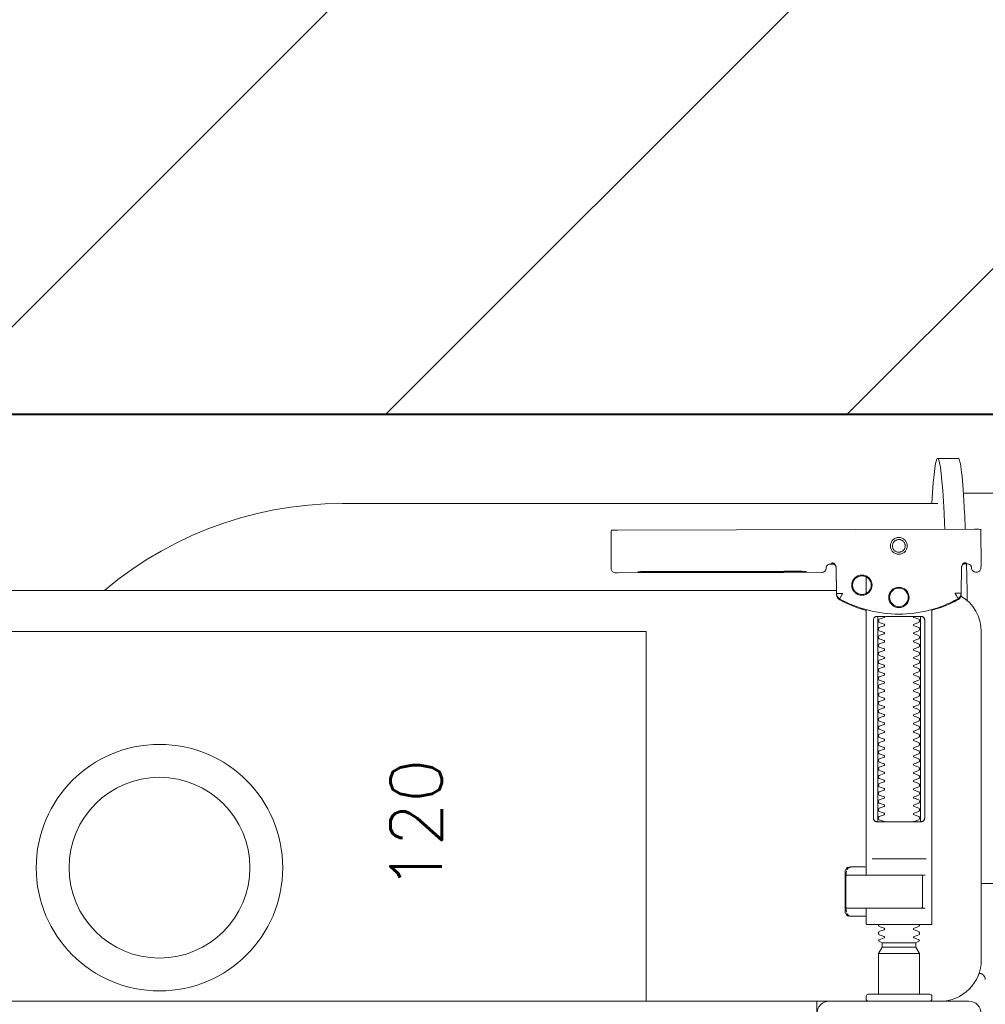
# Model space of a CAD drawing. Header units: millimetres. Extents: x -1893473 to 1546619, y -568027 to 942944.
# Tile 179 of 256: x 168472 to 168707, y -495823 to -495583. Entities that reach past the tile are written whole.
import ezdxf
from ezdxf.enums import TextEntityAlignment as Align

# ---------------------------------------------------------------- set-up
doc = ezdxf.new("R2010")
doc.units = ezdxf.units.MM
doc.header["$LTSCALE"] = 0.2
doc.layers.get('0').update_dxf_attribs({"lineweight": 0})
for name, color, linetype, lineweight in [('!! 0_Opis_pom', 9, 'Continuous', 13), ('!! 1_hatch projektowane ściany', 4, 'Continuous', 5), ('!! 1_OPIS POM NOWE', 140, 'Continuous', 5), ('!! 1_PROJ Sciany', 2, 'Continuous', 40), ('!! wymiary osi', 250, 'Continuous', 9), ('P-Opis nadproża', 150, 'Continuous', 9)]:
    doc.layers.add(name, color=color, linetype=linetype, lineweight=lineweight)
doc.layers.add('!!_@ wypos sanit nd', color=7, linetype='Continuous', lineweight=0, plot=False)
doc.layers.add('Powierzchnia', color=140, linetype='Continuous', lineweight=5, plot=False)
doc.styles.add('ARIAL', font='tahoma.ttf')
doc.styles.add('TXT', font='simplex.shx')
doc.dimstyles.new('DIM50', dxfattribs={"dimscale": 5, "dimtxt": 2.5, "dimasz": 1.5, "dimexe": 0, "dimexo": 0, "dimgap": 0.5, "dimtad": 1, "dimdec": 4, "dimrnd": 0.5, "dimdsep": 46, "dimtxsty": 'TXT', "dimblk1": 'TICK1', "dimblk2": 'TICK1', "dimsah": 1, "dimcen": 0, "dimse1": 1, "dimse2": 1, "dimclrd": 1, "dimclre": 7, "dimclrt": 9, "dimadec": 0, "dimazin": 0, "dimtfac": 1, "dimtdec": 4, "dimtmove": 2, "dimatfit": 3, "dimldrblk": 'TICK1', "dimfxl": 1, "dimtolj": 1, "dimarcsym": 0})

# ---------------------------------------------------------------- blocks, each defined once
blk = doc.blocks.new('A$C4ebe9e89')
for points in [[(-0.18941, 0.18181), (-0.19441, 0.18181)], [(-0.19567, 0.17331), (-0.20939, 0.17331)], [(-0.18941, 0.17081), (-0.04454, 0.17081), (-0.04035, 0.17071), (-0.03616, 0.17042), (-0.032, 0.16993), (-0.02786, 0.16925), (-0.02376, 0.16837), (-0.0197, 0.16731), (-0.0157, 0.16606), (-0.01176, 0.16462), (-0.00789, 0.163), (-0.0041, 0.1612), (-0.0004, 0.15923), (0.0032, 0.15708), (0.00671, 0.15478), (0.0101, 0.1523), (0.01337, 0.14968)], [(-0.19839, 0.16455), (-0.11148, 0.16437)], [(-0.19593, 0.15629), (-0.19608, 0.15629), (-0.19638, 0.15629), (-0.19593, 0.1562), (-0.19577, 0.15614), (-0.19563, 0.15605), (-0.19551, 0.15594), (-0.1954, 0.15581), (-0.19532, 0.15567), (-0.19526, 0.15551), (-0.19523, 0.15535)], [(-0.16479, 0.14865), (-0.16466, 0.1552), (-0.16464, 0.15536), (-0.1646, 0.15551), (-0.16454, 0.15566), (-0.16445, 0.15579), (-0.16435, 0.15591), (-0.16422, 0.15601), (-0.16408, 0.15609), (-0.16394, 0.15614), (-0.16348, 0.15622), (-0.1638, 0.15623), (-0.16395, 0.15623)], [(-0.12195, 0.15427), (-0.15195, 0.15433)], [(-0.15195, 0.15423), (-0.12195, 0.15417)], [(-0.172, 0.15297), (-0.172, 0.14892)], [(0.16493, 0.14968), (-0.16477, 0.14968)], [(-0.172, 0.14497), (-0.172, 0.08036)], [(-0.1852, 0.14236), (-0.1852, 0.09436)], [(-0.1748, 0.09436), (-0.1748, 0.14236)], [(-0.11847, 0.04968), (-0.11847, 0.13968), (0.11153, 0.13968), (0.11153, 0.04968)], [(-0.17342, 0.08436), (-0.18658, 0.08436)], [(-0.172, 0.0823), (-0.17167, 0.08236), (-0.1682, 0.08236), (-0.16809, 0.08236), (-0.16798, 0.08234), (-0.16789, 0.08225), (-0.16779, 0.08224), (-0.16762, 0.08223), (-0.16752, 0.08223), (-0.16741, 0.08221), (-0.1673, 0.08214), (-0.16725, 0.082), (-0.16725, 0.08174), (-0.16711, 0.08172), (-0.16701, 0.08168), (-0.16693, 0.08162), (-0.16687, 0.08148), (-0.16687, 0.07124), (-0.16691, 0.07111), (-0.16701, 0.07103), (-0.16725, 0.07098), (-0.16725, 0.07071), (-0.16728, 0.07061), (-0.16735, 0.07054), (-0.16746, 0.0705), (-0.16762, 0.07049), (-0.16775, 0.07048), (-0.16789, 0.07046), (-0.16797, 0.07039), (-0.16807, 0.07036), (-0.1682, 0.07036), (-0.17167, 0.07036), (-0.172, 0.07041)], [(-0.16829, 0.08235), (-0.16772, 0.08221), (-0.16738, 0.08176)], [(-0.18633, 0.08036), (-0.17526, 0.08036), (-0.17367, 0.08036)], [(-0.16723, 0.08135), (-0.16714, 0.08082), (-0.16713, 0.08055)], [(-0.2, 0.07831), (-0.20939, 0.07831)], [(-0.18633, 0.07236), (-0.1855, 0.07236), (-0.18567, 0.07246), (-0.1857, 0.07256)], [(-0.16713, 0.07216), (-0.16714, 0.0719), (-0.16723, 0.07137)], [(-0.16738, 0.07096), (-0.16772, 0.07051), (-0.16829, 0.07036)], [(-0.1841, 0.06388), (-0.1759, 0.06388)], [(-0.1759, 0.06282), (-0.1841, 0.06282)], [(-0.175, 0.06126), (-0.185, 0.06126)], [(-0.20001, 0.05638), (-0.19987, 0.05642), (-0.19976, 0.05645), (-0.19962, 0.05647), (-0.19948, 0.05647)], [(-0.16, 0.04668), (-0.16, 0.04968), (0.16, 0.04968), (0.16, 0.04668)]]:
    blk.add_lwpolyline(points)
for points in [[(-0.19989, 0.16454), (-0.19995, 0.15554, 0.009369), (-0.19993, 0.15511), (-0.19991, 0.15494), (-0.19986, 0.15477), (-0.19978, 0.15461), (-0.19968, 0.15447), (-0.19955, 0.15435), (-0.1994, 0.15426), (-0.19924, 0.15419), (-0.19907, 0.15415), (-0.19895, 0.15414), (-0.1988, 0.15414)], [(-0.16412, 0.15607), (-0.16324, 0.15607), (-0.16303, 0.15604), (-0.16282, 0.15598), (-0.16264, 0.15587), (-0.16249, 0.15572), (-0.16236, 0.15555), (-0.16228, 0.15535), (-0.16224, 0.15515, 0.002299), (-0.16224, 0.15503, 0.40455), (-0.16124, 0.15406), (-0.11145, 0.15396), (-0.11127, 0.15396), (-0.11111, 0.15396), (-0.11099, 0.15396), (-0.11083, 0.15397), (-0.11065, 0.15401), (-0.11048, 0.15408), (-0.11033, 0.15418), (-0.1102, 0.1543), (-0.11009, 0.15445), (-0.11001, 0.15461), (-0.10996, 0.15479), (-0.10995, 0.15497), (-0.10997, 0.16396), (-0.10998, 0.16435)], [(-0.19576, 0.15613), (-0.19665, 0.15613, 0.282591), (-0.19753, 0.15558), (-0.19757, 0.15549), (-0.19761, 0.15538), (-0.19763, 0.15529), (-0.19764, 0.15514, -0.415352), (-0.19864, 0.15414)], [(-0.19623, 0.15644), (-0.19587, 0.15638), (-0.19555, 0.15617), (-0.19533, 0.15585), (-0.19523, 0.1555), (-0.19513, 0.14894), (-0.19513, 0.14888, 0.265347), (-0.19435, 0.14762, 0.125711), (-0.17997, 0.14391, 0.125711), (-0.16558, 0.14756, 0.26954), (-0.16479, 0.14885), (-0.16467, 0.1554), (-0.16464, 0.15562), (-0.16456, 0.15583), (-0.16444, 0.15601), (-0.16428, 0.15617), (-0.16409, 0.15628), (-0.16388, 0.15635), (-0.16368, 0.15638)], [(-0.19512, 0.14869), (-0.19511, 0.1485), (-0.19509, 0.1484), (-0.19506, 0.1483), (-0.19503, 0.1482), (-0.19498, 0.1481), (-0.19493, 0.148), (-0.19488, 0.14791), (-0.19482, 0.14782), (-0.19475, 0.14774), (-0.19467, 0.14766), (-0.1946, 0.14759), (-0.19451, 0.14753), (-0.19443, 0.14747), (-0.19434, 0.14742), (-0.19358, 0.14701), (-0.19281, 0.14663), (-0.19203, 0.14628), (-0.19124, 0.14594), (-0.19044, 0.14563), (-0.18964, 0.14534), (-0.18882, 0.14507), (-0.188, 0.14483), (-0.188, 0.06856, 0.414214), (-0.1878, 0.06836), (-0.17545, 0.06836), (-0.1722, 0.06836, 0.414214), (-0.172, 0.06856), (-0.172, 0.07236)], [(-0.172, 0.14478), (-0.17117, 0.14502), (-0.17034, 0.14528), (-0.16952, 0.14557), (-0.16871, 0.14588), (-0.16791, 0.14622), (-0.16712, 0.14657), (-0.16635, 0.14695), (-0.16558, 0.14736), (-0.16557, 0.14736, 0.269546), (-0.16479, 0.14865)], [(-0.15993, 0.04968), (-0.17248, 0.04968, 0.405519), (-0.172, 0.05018), (-0.172, 0.05088, 0.414214), (-0.1725, 0.05138), (-0.1875, 0.05138, 0.414214), (-0.188, 0.05088), (-0.188, 0.05018, 0.405519), (-0.18751, 0.04968), (-0.19, 0.04968, -0.414214), (-0.2, 0.05968), (-0.2, 0.13968, -0.266001), (-0.19506, 0.1483)], [(-0.18353, 0.09336, 0.182836), (-0.18364, 0.09345), (-0.18485, 0.09386, 0.050055), (-0.185, 0.09412), (-0.185, 0.0944, 0.050055), (-0.18485, 0.09466), (-0.18364, 0.09507, 0.719897), (-0.18364, 0.09545), (-0.18485, 0.09586, 0.050055), (-0.185, 0.09612), (-0.185, 0.0964, 0.050055), (-0.18485, 0.09666), (-0.18364, 0.09707, 0.719897), (-0.18364, 0.09745), (-0.18485, 0.09786, 0.050055), (-0.185, 0.09812), (-0.185, 0.0984, 0.050055), (-0.18485, 0.09866), (-0.18364, 0.09907, 0.719897), (-0.18364, 0.09945), (-0.18485, 0.09986, 0.050055), (-0.185, 0.10012), (-0.185, 0.1004, 0.050055), (-0.18485, 0.10066), (-0.18364, 0.10107, 0.719897), (-0.18364, 0.10145), (-0.18485, 0.10186, 0.050055), (-0.185, 0.10212), (-0.185, 0.1024, 0.050055), (-0.18485, 0.10266), (-0.18364, 0.10307, 0.719897), (-0.18364, 0.10345), (-0.18485, 0.10386, 0.050055), (-0.185, 0.10412), (-0.185, 0.1044, 0.050055), (-0.18485, 0.10466), (-0.18364, 0.10507, 0.719897), (-0.18364, 0.10545), (-0.18485, 0.10586, 0.050055), (-0.185, 0.10612), (-0.185, 0.1064, 0.050055), (-0.18485, 0.10666), (-0.18364, 0.10707, 0.719897), (-0.18364, 0.10745), (-0.18485, 0.10786, 0.050055), (-0.185, 0.10812), (-0.185, 0.1084, 0.050055), (-0.18485, 0.10866), (-0.18364, 0.10907, 0.719897), (-0.18364, 0.10945), (-0.18485, 0.10986, 0.050055), (-0.185, 0.11012), (-0.185, 0.1104, 0.050055), (-0.18485, 0.11066), (-0.18364, 0.11107, 0.719897), (-0.18364, 0.11145), (-0.18485, 0.11186, 0.050055), (-0.185, 0.11212), (-0.185, 0.1124, 0.050055), (-0.18485, 0.11266), (-0.18364, 0.11307, 0.719897), (-0.18364, 0.11345), (-0.18485, 0.11386, 0.050055), (-0.185, 0.11412), (-0.185, 0.1144, 0.050055), (-0.18485, 0.11466), (-0.18364, 0.11507, 0.719897), (-0.18364, 0.11545), (-0.18485, 0.11586, 0.050055), (-0.185, 0.11612), (-0.185, 0.1164, 0.050055), (-0.18485, 0.11666), (-0.18364, 0.11707, 0.719897), (-0.18364, 0.11745), (-0.18485, 0.11786, 0.050055), (-0.185, 0.11812), (-0.185, 0.1184, 0.050055), (-0.18485, 0.11866), (-0.18364, 0.11907, 0.719897), (-0.18364, 0.11945), (-0.18485, 0.11986, 0.050055), (-0.185, 0.12012), (-0.185, 0.1204, 0.050055), (-0.18485, 0.12066), (-0.18364, 0.12107, 0.719897), (-0.18364, 0.12145), (-0.18485, 0.12186, 0.050055), (-0.185, 0.12212), (-0.185, 0.1224, 0.050055), (-0.18485, 0.12266), (-0.18364, 0.12307, 0.719897), (-0.18364, 0.12345), (-0.18485, 0.12386, 0.050055), (-0.185, 0.12412), (-0.185, 0.1244, 0.050055), (-0.18485, 0.12466), (-0.18364, 0.12507, 0.719897), (-0.18364, 0.12545), (-0.18485, 0.12586, 0.050055), (-0.185, 0.12612), (-0.185, 0.1264, 0.050055), (-0.18485, 0.12666), (-0.18364, 0.12707, 0.719897), (-0.18364, 0.12745), (-0.18485, 0.12786, 0.050055), (-0.185, 0.12812), (-0.185, 0.1284, 0.050055), (-0.18485, 0.12866), (-0.18364, 0.12907, 0.719897), (-0.18364, 0.12945), (-0.18485, 0.12986, 0.050055), (-0.185, 0.13012), (-0.185, 0.1304, 0.050055), (-0.18485, 0.13066), (-0.18364, 0.13107, 0.719897), (-0.18364, 0.13145), (-0.18485, 0.13186, 0.050055), (-0.185, 0.13212), (-0.185, 0.1324, 0.050055), (-0.18485, 0.13266), (-0.18364, 0.13307, 0.719897), (-0.18364, 0.13345), (-0.18485, 0.13386, 0.050055), (-0.185, 0.13412), (-0.185, 0.1344, 0.050055), (-0.18485, 0.13466), (-0.18364, 0.13507, 0.719897), (-0.18364, 0.13545), (-0.18485, 0.13586, 0.050055), (-0.185, 0.13612), (-0.185, 0.1364, 0.050055), (-0.18485, 0.13666), (-0.18364, 0.13707, 0.719897), (-0.18364, 0.13745), (-0.18485, 0.13786, 0.050055), (-0.185, 0.13812), (-0.185, 0.1384, 0.050055), (-0.18485, 0.13866), (-0.18364, 0.13907, 0.719897), (-0.18364, 0.13945), (-0.18485, 0.13986, 0.050055), (-0.185, 0.14012), (-0.185, 0.1404, 0.050055), (-0.18485, 0.14066), (-0.18364, 0.14107, 0.719897), (-0.18364, 0.14145), (-0.18485, 0.14186, 0.050055), (-0.185, 0.14212), (-0.185, 0.1424, 0.050055), (-0.18485, 0.14266), (-0.18364, 0.14307, 0.474594), (-0.18353, 0.14336)], [(-0.17647, 0.14336, 0.474594), (-0.17636, 0.14307), (-0.17514, 0.14266, 0.050055), (-0.175, 0.1424), (-0.175, 0.14212, 0.050055), (-0.17514, 0.14186), (-0.17636, 0.14145, 0.719897), (-0.17636, 0.14107), (-0.17514, 0.14066, 0.050055), (-0.175, 0.1404), (-0.175, 0.14012, 0.050055), (-0.17514, 0.13986), (-0.17636, 0.13945, 0.719897), (-0.17636, 0.13907), (-0.17514, 0.13866, 0.050055), (-0.175, 0.1384), (-0.175, 0.13812, 0.050055), (-0.17514, 0.13786), (-0.17636, 0.13745, 0.719897), (-0.17636, 0.13707), (-0.17514, 0.13666, 0.050055), (-0.175, 0.1364), (-0.175, 0.13612, 0.050055), (-0.17514, 0.13586), (-0.17636, 0.13545, 0.719897), (-0.17636, 0.13507), (-0.17514, 0.13466, 0.050055), (-0.175, 0.1344), (-0.175, 0.13412, 0.050055), (-0.17514, 0.13386), (-0.17636, 0.13345, 0.719897), (-0.17636, 0.13307), (-0.17514, 0.13266, 0.050055), (-0.175, 0.1324), (-0.175, 0.13212, 0.050055), (-0.17514, 0.13186), (-0.17636, 0.13145, 0.719897), (-0.17636, 0.13107), (-0.17514, 0.13066, 0.050055), (-0.175, 0.1304), (-0.175, 0.13012, 0.050055), (-0.17514, 0.12986), (-0.17636, 0.12945, 0.719897), (-0.17636, 0.12907), (-0.17514, 0.12866, 0.050055), (-0.175, 0.1284), (-0.175, 0.12812, 0.050055), (-0.17514, 0.12786), (-0.17636, 0.12745, 0.719897), (-0.17636, 0.12707), (-0.17514, 0.12666, 0.050055), (-0.175, 0.1264), (-0.175, 0.12612, 0.050055), (-0.17514, 0.12586), (-0.17636, 0.12545, 0.719897), (-0.17636, 0.12507), (-0.17514, 0.12466, 0.050055), (-0.175, 0.1244), (-0.175, 0.12412, 0.050055), (-0.17514, 0.12386), (-0.17636, 0.12345, 0.719897), (-0.17636, 0.12307), (-0.17514, 0.12266, 0.050055), (-0.175, 0.1224), (-0.175, 0.12212, 0.050055), (-0.17514, 0.12186), (-0.17636, 0.12145, 0.719897), (-0.17636, 0.12107), (-0.17514, 0.12066, 0.050055), (-0.175, 0.1204), (-0.175, 0.12012, 0.050055), (-0.17514, 0.11986), (-0.17636, 0.11945, 0.719897), (-0.17636, 0.11907), (-0.17514, 0.11866, 0.050055), (-0.175, 0.1184), (-0.175, 0.11812, 0.050055), (-0.17514, 0.11786), (-0.17636, 0.11745, 0.719897), (-0.17636, 0.11707), (-0.17514, 0.11666, 0.050055), (-0.175, 0.1164), (-0.175, 0.11612, 0.050055), (-0.17514, 0.11586), (-0.17636, 0.11545, 0.719897), (-0.17636, 0.11507), (-0.17514, 0.11466, 0.050055), (-0.175, 0.1144), (-0.175, 0.11412, 0.050055), (-0.17514, 0.11386), (-0.17636, 0.11345, 0.719897), (-0.17636, 0.11307), (-0.17514, 0.11266, 0.050055), (-0.175, 0.1124), (-0.175, 0.11212, 0.050055), (-0.17514, 0.11186), (-0.17636, 0.11145, 0.719897), (-0.17636, 0.11107), (-0.17514, 0.11066, 0.050055), (-0.175, 0.1104), (-0.175, 0.11012, 0.050055), (-0.17514, 0.10986), (-0.17636, 0.10945, 0.719897), (-0.17636, 0.10907), (-0.17514, 0.10866, 0.050055), (-0.175, 0.1084), (-0.175, 0.10812, 0.050055), (-0.17514, 0.10786), (-0.17636, 0.10745, 0.719897), (-0.17636, 0.10707), (-0.17514, 0.10666, 0.050055), (-0.175, 0.1064), (-0.175, 0.10612, 0.050055), (-0.17514, 0.10586), (-0.17636, 0.10545, 0.719897), (-0.17636, 0.10507), (-0.17514, 0.10466, 0.050055), (-0.175, 0.1044), (-0.175, 0.10412, 0.050055), (-0.17514, 0.10386), (-0.17636, 0.10345, 0.719897), (-0.17636, 0.10307), (-0.17514, 0.10266, 0.050055), (-0.175, 0.1024), (-0.175, 0.10212, 0.050055), (-0.17514, 0.10186), (-0.17636, 0.10145, 0.719897), (-0.17636, 0.10107), (-0.17514, 0.10066, 0.050055), (-0.175, 0.1004), (-0.175, 0.10012, 0.050055), (-0.17514, 0.09986), (-0.17636, 0.09945, 0.719897), (-0.17636, 0.09907), (-0.17514, 0.09866, 0.050055), (-0.175, 0.0984), (-0.175, 0.09812, 0.050055), (-0.17514, 0.09786), (-0.17636, 0.09745, 0.719897), (-0.17636, 0.09707), (-0.17514, 0.09666, 0.050055), (-0.175, 0.0964), (-0.175, 0.09612, 0.050055), (-0.17514, 0.09586), (-0.17636, 0.09545, 0.719897), (-0.17636, 0.09507), (-0.17514, 0.09466, 0.050055), (-0.175, 0.0944), (-0.175, 0.09412, 0.050055), (-0.17514, 0.09386), (-0.17636, 0.09345, 0.182836), (-0.17647, 0.09336)], [(-0.1857, 0.08016), (-0.1857, 0.07256), (-0.1857, 0.08016), (-0.18567, 0.08026), (-0.18559, 0.08034), (-0.17695, 0.08036), (-0.16725, 0.08036, -0.414214), (-0.16705, 0.08016), (-0.16705, 0.07256, -0.414214), (-0.16725, 0.07236), (-0.18543, 0.07236), (-0.18553, 0.0724), (-0.18559, 0.07256)], [(-0.185, 0.06836), (-0.185, 0.06812, -0.050055), (-0.18485, 0.06786), (-0.18364, 0.06745, -0.719897), (-0.18364, 0.06707), (-0.18485, 0.06666, -0.050055), (-0.185, 0.0664), (-0.185, 0.06612, -0.050055), (-0.18485, 0.06586), (-0.18364, 0.06545, -0.719897), (-0.18364, 0.06507), (-0.18485, 0.06466, -0.050055), (-0.185, 0.0644), (-0.1841, 0.06388), (-0.1841, 0.06282), (-0.185, 0.06126), (-0.185, 0.05138)], [(-0.175, 0.06836), (-0.175, 0.06812, 0.050055), (-0.17514, 0.06786), (-0.17636, 0.06745, 0.719897), (-0.17636, 0.06707), (-0.17514, 0.06666, 0.050055), (-0.175, 0.0664), (-0.175, 0.06612, 0.050055), (-0.17514, 0.06586), (-0.17636, 0.06545, 0.719897), (-0.17636, 0.06507), (-0.17514, 0.06466, 0.050055), (-0.175, 0.0644), (-0.1759, 0.06388), (-0.1759, 0.06282), (-0.175, 0.06126), (-0.175, 0.05138)], [(-0.20011, 0.05634, 0.091301), (-0.20055, 0.05604, 0.198909), (-0.20099, 0.05497)], [(-0.19944, 0.0564, 0.170835), (-0.20011, 0.05634)]]:
    blk.add_lwpolyline(points, format="xyb")
for points in [[(-0.17994, 0.16256), (-0.17974, 0.16255), (-0.17954, 0.16252), (-0.17934, 0.16247), (-0.17915, 0.1624), (-0.17897, 0.16231), (-0.1788, 0.16221), (-0.17864, 0.16209), (-0.17849, 0.16196), (-0.17836, 0.16181), (-0.17824, 0.16165), (-0.17813, 0.16147), (-0.17805, 0.16129), (-0.17798, 0.1611), (-0.17793, 0.16091), (-0.1779, 0.16071), (-0.17789, 0.16051), (-0.1779, 0.16031), (-0.17793, 0.16011), (-0.17798, 0.15991), (-0.17805, 0.15972), (-0.17814, 0.15954), (-0.17824, 0.15937), (-0.17836, 0.15921), (-0.1785, 0.15906), (-0.17865, 0.15893), (-0.17881, 0.15881), (-0.17898, 0.1587), (-0.17916, 0.15862), (-0.17935, 0.15855), (-0.17955, 0.1585), (-0.17975, 0.15847), (-0.17995, 0.15846), (-0.18015, 0.15847), (-0.18035, 0.1585), (-0.18054, 0.15855), (-0.18073, 0.15862), (-0.18091, 0.15871), (-0.18108, 0.15881), (-0.18124, 0.15893), (-0.18139, 0.15907), (-0.18153, 0.15922), (-0.18165, 0.15938), (-0.18175, 0.15955), (-0.18184, 0.15973), (-0.1819, 0.15992), (-0.18195, 0.16012), (-0.18198, 0.16031), (-0.18199, 0.16052), (-0.18198, 0.16072), (-0.18195, 0.16091), (-0.1819, 0.16111), (-0.18183, 0.1613), (-0.18175, 0.16148), (-0.18164, 0.16165), (-0.18152, 0.16181), (-0.18139, 0.16196), (-0.18124, 0.1621), (-0.18108, 0.16222), (-0.1809, 0.16232), (-0.18072, 0.1624), (-0.18053, 0.16247), (-0.18034, 0.16252), (-0.18014, 0.16255)], [(-0.17994, 0.16205), (-0.17979, 0.16205), (-0.17964, 0.16202), (-0.17949, 0.16199), (-0.17935, 0.16194), (-0.17921, 0.16187), (-0.17908, 0.16179), (-0.17896, 0.1617), (-0.17884, 0.1616), (-0.17874, 0.16149), (-0.17865, 0.16136), (-0.17857, 0.16123), (-0.17851, 0.1611), (-0.17846, 0.16095), (-0.17842, 0.1608), (-0.1784, 0.16065), (-0.17839, 0.1605), (-0.1784, 0.16035), (-0.17842, 0.1602), (-0.17846, 0.16005), (-0.17851, 0.15991), (-0.17858, 0.15977), (-0.17866, 0.15964), (-0.17875, 0.15952), (-0.17885, 0.15941), (-0.17896, 0.1593), (-0.17908, 0.15921), (-0.17921, 0.15914), (-0.17935, 0.15907), (-0.1795, 0.15902), (-0.17964, 0.15898), (-0.17979, 0.15896), (-0.17995, 0.15895), (-0.1801, 0.15896), (-0.18025, 0.15899), (-0.18039, 0.15902), (-0.18054, 0.15907), (-0.18067, 0.15914), (-0.18081, 0.15922), (-0.18093, 0.15931), (-0.18104, 0.15941), (-0.18114, 0.15952), (-0.18123, 0.15965), (-0.18131, 0.15978), (-0.18138, 0.15991), (-0.18143, 0.16006), (-0.18146, 0.16021), (-0.18148, 0.16036), (-0.18149, 0.16051), (-0.18148, 0.16066), (-0.18146, 0.16081), (-0.18142, 0.16096), (-0.18137, 0.1611), (-0.18131, 0.16124), (-0.18123, 0.16137), (-0.18114, 0.16149), (-0.18104, 0.1616), (-0.18092, 0.1617), (-0.1808, 0.1618), (-0.18067, 0.16187), (-0.18053, 0.16194), (-0.18039, 0.16199), (-0.18024, 0.16203), (-0.18009, 0.16205)], [(-0.17471, 0.14336), (-0.17462, 0.14336), (-0.17454, 0.14335), (-0.17445, 0.14333), (-0.17436, 0.14331), (-0.17428, 0.14327), (-0.1742, 0.14323), (-0.17413, 0.14318), (-0.17406, 0.14313), (-0.174, 0.14306), (-0.17394, 0.14299), (-0.17389, 0.1429), (-0.17384, 0.1428), (-0.1738, 0.1427), (-0.17378, 0.14259), (-0.17376, 0.14247), (-0.17375, 0.14236), (-0.17375, 0.09436), (-0.17376, 0.09424), (-0.17378, 0.09413), (-0.1738, 0.09402), (-0.17384, 0.09391), (-0.17389, 0.09382), (-0.17394, 0.09373), (-0.174, 0.09366), (-0.17406, 0.09359), (-0.17413, 0.09353), (-0.1742, 0.09349), (-0.17428, 0.09344), (-0.17436, 0.09341), (-0.17445, 0.09339), (-0.17454, 0.09337), (-0.17462, 0.09336), (-0.17471, 0.09336), (-0.18529, 0.09336), (-0.18538, 0.09336), (-0.18546, 0.09337), (-0.18555, 0.09339), (-0.18564, 0.09341), (-0.18572, 0.09344), (-0.1858, 0.09349), (-0.18587, 0.09353), (-0.18594, 0.09359), (-0.186, 0.09366), (-0.18606, 0.09373), (-0.18611, 0.09382), (-0.18616, 0.09391), (-0.1862, 0.09402), (-0.18622, 0.09413), (-0.18624, 0.09424), (-0.18624, 0.09436), (-0.18624, 0.14236), (-0.18624, 0.14247), (-0.18622, 0.14259), (-0.1862, 0.1427), (-0.18616, 0.1428), (-0.18611, 0.1429), (-0.18606, 0.14299), (-0.186, 0.14306), (-0.18594, 0.14313), (-0.18587, 0.14318), (-0.1858, 0.14323), (-0.18572, 0.14327), (-0.18564, 0.14331), (-0.18555, 0.14333), (-0.18546, 0.14335), (-0.18538, 0.14336), (-0.18529, 0.14336)]]:
    blk.add_lwpolyline(points, close=True)
for points in [[(-0.19435, 0.14766), (-0.19435, 0.14766), (-0.19435, 0.14766), (-0.19435, 0.14766), (-0.19435, 0.14766), (-0.19435, 0.14766), (-0.19434, 0.14766), (-0.19434, 0.14766), (-0.19434, 0.14766), (-0.19434, 0.14766), (-0.19434, 0.14766), (-0.19435, 0.14766), (-0.19435, 0.14766), (-0.19435, 0.14766), (-0.19435, 0.14766), (-0.19435, 0.14766), (-0.19435, 0.14766), (-0.19435, 0.14766), (-0.19435, 0.14766), (-0.19435, 0.14767), (-0.19435, 0.14767), (-0.19435, 0.14767), (-0.19435, 0.14767), (-0.19435, 0.14767), (-0.19435, 0.14767), (-0.19435, 0.14768), (-0.19434, 0.14768), (-0.19434, 0.14768), (-0.19434, 0.14769), (-0.19434, 0.14769), (-0.19433, 0.1477), (-0.19433, 0.1477), (-0.19433, 0.14771), (-0.19433, 0.14771), (-0.19433, 0.14772), (-0.19432, 0.14772), (-0.19432, 0.14773), (-0.19432, 0.14773), (-0.19431, 0.14774), (-0.19431, 0.14774), (-0.19431, 0.14775), (-0.1943, 0.14776), (-0.1943, 0.14776), (-0.1943, 0.14777), (-0.19429, 0.14778), (-0.19429, 0.14779), (-0.19428, 0.14779), (-0.19428, 0.1478), (-0.19428, 0.14781), (-0.19427, 0.14782), (-0.19427, 0.14783), (-0.19426, 0.14784), (-0.19426, 0.14784), (-0.19425, 0.14785), (-0.19425, 0.14786), (-0.19424, 0.14787), (-0.19424, 0.14788), (-0.19423, 0.14789), (-0.19423, 0.1479), (-0.19422, 0.14791), (-0.19421, 0.14792), (-0.19421, 0.14793), (-0.1942, 0.14794), (-0.1942, 0.14796), (-0.19419, 0.14797), (-0.19418, 0.14798), (-0.19418, 0.14799), (-0.19417, 0.148), (-0.19416, 0.14801), (-0.19416, 0.14803), (-0.19415, 0.14804), (-0.19414, 0.14806), (-0.19412, 0.14809), (-0.19411, 0.14812), (-0.19409, 0.14814), (-0.19408, 0.14817), (-0.19406, 0.1482), (-0.19405, 0.14823), (-0.19395, 0.14841), (-0.19393, 0.14844), (-0.19389, 0.14851), (-0.19388, 0.14854), (-0.19386, 0.14858), (-0.19384, 0.14861), (-0.19382, 0.14864), (-0.1938, 0.14868), (-0.19378, 0.14871), (-0.19376, 0.14875), (-0.19375, 0.14877), (-0.19375, 0.14878), (-0.19374, 0.14878), (-0.19373, 0.1488), (-0.19373, 0.14881), (-0.19372, 0.14882), (-0.19372, 0.14883), (-0.19371, 0.14884), (-0.19371, 0.14885), (-0.1937, 0.14885), (-0.1937, 0.14886), (-0.1937, 0.14886), (-0.1937, 0.14886), (-0.1937, 0.14887), (-0.1937, 0.14887), (-0.19369, 0.14888), (-0.19369, 0.14889), (-0.19369, 0.14889), (-0.19368, 0.1489), (-0.19368, 0.1489), (-0.19368, 0.1489), (-0.19368, 0.14891), (-0.19367, 0.14891), (-0.19367, 0.14892), (-0.19366, 0.14892), (-0.19366, 0.14892), (-0.19365, 0.14893), (-0.19365, 0.14893), (-0.19364, 0.14894), (-0.19364, 0.14894), (-0.19364, 0.14894), (-0.19363, 0.14895), (-0.19363, 0.14895), (-0.19363, 0.14896), (-0.19363, 0.14896), (-0.19363, 0.14896), (-0.19363, 0.14897), (-0.19363, 0.14897), (-0.19363, 0.14898), (-0.19363, 0.14898), (-0.19363, 0.14899), (-0.19363, 0.14899), (-0.19364, 0.14899), (-0.19364, 0.149), (-0.19364, 0.149), (-0.19364, 0.149), (-0.19365, 0.149), (-0.19365, 0.149), (-0.19365, 0.149), (-0.19365, 0.149), (-0.19365, 0.149), (-0.19365, 0.149), (-0.19366, 0.149), (-0.19366, 0.149), (-0.19366, 0.149), (-0.19366, 0.149), (-0.19366, 0.149), (-0.19367, 0.149), (-0.19367, 0.149), (-0.19367, 0.149), (-0.19367, 0.149), (-0.19368, 0.149), (-0.19368, 0.149), (-0.19368, 0.149), (-0.19369, 0.149), (-0.19369, 0.14899), (-0.1937, 0.14899), (-0.1937, 0.14899), (-0.1937, 0.14899), (-0.19371, 0.14899), (-0.19371, 0.14899), (-0.19371, 0.14899), (-0.19372, 0.14898), (-0.19372, 0.14898), (-0.19373, 0.14898), (-0.19373, 0.14898), (-0.19373, 0.14898), (-0.19374, 0.14898), (-0.19374, 0.14898), (-0.19375, 0.14898), (-0.19375, 0.14899), (-0.19376, 0.14899), (-0.19376, 0.14899), (-0.19376, 0.14899), (-0.19377, 0.14899), (-0.19377, 0.14899), (-0.19377, 0.14899), (-0.19378, 0.14899), (-0.19378, 0.14899), (-0.19378, 0.14899), (-0.19378, 0.14899), (-0.19378, 0.14899), (-0.19379, 0.14899), (-0.19379, 0.14899), (-0.19379, 0.14899), (-0.1938, 0.14899), (-0.1938, 0.14899), (-0.19381, 0.14899), (-0.19381, 0.14899), (-0.19382, 0.14899), (-0.19382, 0.14899), (-0.19383, 0.14899), (-0.19384, 0.14899), (-0.19385, 0.14899), (-0.19385, 0.14899), (-0.19386, 0.14899), (-0.19387, 0.14899), (-0.19388, 0.14899), (-0.19388, 0.14899), (-0.19389, 0.14898), (-0.1939, 0.14898), (-0.19391, 0.14898), (-0.19392, 0.14898), (-0.19397, 0.14898), (-0.19398, 0.14898), (-0.19399, 0.14898), (-0.194, 0.14898), (-0.19401, 0.14898), (-0.19402, 0.14898), (-0.19403, 0.14898), (-0.19404, 0.14898), (-0.19406, 0.14898), (-0.19407, 0.14898), (-0.19408, 0.14898), (-0.19409, 0.14898), (-0.1941, 0.14898), (-0.19411, 0.14898), (-0.19416, 0.14898), (-0.19419, 0.14898), (-0.19421, 0.14898), (-0.19424, 0.14898), (-0.19426, 0.14898), (-0.19428, 0.14898), (-0.19431, 0.14898), (-0.19433, 0.14898), (-0.19435, 0.14898), (-0.19438, 0.14897), (-0.19455, 0.14897), (-0.19457, 0.14897), (-0.19459, 0.14897), (-0.19461, 0.14897), (-0.19463, 0.14897), (-0.19464, 0.14897), (-0.19465, 0.14897), (-0.19466, 0.14897), (-0.19467, 0.14897), (-0.19468, 0.14897), (-0.19469, 0.14897), (-0.1947, 0.14897), (-0.19471, 0.14897), (-0.19472, 0.14897), (-0.19473, 0.14897), (-0.19473, 0.14897), (-0.19474, 0.14897), (-0.19475, 0.14897), (-0.19476, 0.14897), (-0.19477, 0.14897), (-0.19478, 0.14897), (-0.19479, 0.14897), (-0.19479, 0.14897), (-0.1948, 0.14897), (-0.19481, 0.14897), (-0.19482, 0.14896), (-0.19483, 0.14896), (-0.19483, 0.14896), (-0.19484, 0.14896), (-0.19485, 0.14896), (-0.19486, 0.14896), (-0.19486, 0.14896), (-0.19487, 0.14896), (-0.19488, 0.14896), (-0.19489, 0.14896), (-0.19489, 0.14896), (-0.1949, 0.14896), (-0.19491, 0.14896), (-0.19491, 0.14896), (-0.19492, 0.14896), (-0.19493, 0.14896), (-0.19493, 0.14896), (-0.19494, 0.14896), (-0.19495, 0.14896), (-0.19495, 0.14896), (-0.19496, 0.14896), (-0.19497, 0.14896), (-0.19498, 0.14896), (-0.19499, 0.14896), (-0.19499, 0.14896), (-0.195, 0.14896), (-0.19501, 0.14896), (-0.19501, 0.14896), (-0.19502, 0.14896), (-0.19502, 0.14896), (-0.19503, 0.14896), (-0.19503, 0.14896), (-0.19504, 0.14896), (-0.19504, 0.14896), (-0.19504, 0.14896), (-0.19505, 0.14896), (-0.19505, 0.14896), (-0.19506, 0.14896), (-0.19506, 0.14896), (-0.19506, 0.14896), (-0.19507, 0.14896), (-0.19507, 0.14896), (-0.19508, 0.14896), (-0.19508, 0.14896), (-0.19508, 0.14896), (-0.19509, 0.14896), (-0.19509, 0.14896), (-0.19509, 0.14896), (-0.1951, 0.14896), (-0.1951, 0.14896), (-0.1951, 0.14896), (-0.1951, 0.14896), (-0.19511, 0.14896), (-0.19511, 0.14896), (-0.19511, 0.14896), (-0.19511, 0.14896), (-0.19511, 0.14896), (-0.19512, 0.14896), (-0.19512, 0.14896), (-0.19512, 0.14896), (-0.19512, 0.14896), (-0.19512, 0.14896), (-0.19512, 0.14896), (-0.19512, 0.14895), (-0.19513, 0.14895), (-0.19513, 0.14895), (-0.19513, 0.14895), (-0.19513, 0.14895), (-0.19513, 0.14895), (-0.19513, 0.14895), (-0.19513, 0.14895), (-0.19513, 0.14895), (-0.19513, 0.14895), (-0.19513, 0.14895), (-0.19513, 0.14895), (-0.19513, 0.14895), (-0.19513, 0.14895), (-0.19513, 0.14895), (-0.19513, 0.14896), (-0.19513, 0.14896), (-0.19513, 0.14896), (-0.19513, 0.14896), (-0.19513, 0.14896), (-0.19513, 0.14896), (-0.19513, 0.14896), (-0.19513, 0.14896), (-0.19513, 0.14896), (-0.19513, 0.14896), (-0.19513, 0.14896), (-0.19513, 0.14896), (-0.19513, 0.14896), (-0.19513, 0.14896), (-0.19513, 0.14896), (-0.19513, 0.14895), (-0.19513, 0.14895, 0.269547)], [(-0.1648, 0.14889), (-0.16481, 0.14889), (-0.16484, 0.1489), (-0.16497, 0.1489), (-0.16603, 0.14893), (-0.16612, 0.14893), (-0.16616, 0.14893), (-0.1662, 0.14893), (-0.16623, 0.14894), (-0.16627, 0.14895), (-0.1663, 0.14893), (-0.1663, 0.1489), (-0.16627, 0.14888), (-0.16625, 0.14885), (-0.16623, 0.14881), (-0.16621, 0.14878), (-0.16619, 0.14875), (-0.16561, 0.14767), (-0.16559, 0.14763), (-0.16558, 0.1476, 0.269546)], [(-0.2, 0.01268), (-0.2, 0.04668, -0.414214), (-0.197, 0.04968), (-0.163, 0.04968, -0.414214), (-0.16, 0.04668), (-0.16, 0.01268, -0.414214), (-0.163, 0.00968), (-0.197, 0.00968, -0.414214)]]:
    blk.add_lwpolyline(points, format="xyb", close=True)
for centre, radius in [((-0.17096, 0.15095), 0.00247), ((-0.17096, 0.15095), 0.00227), ((-0.17997, 0.14797), 0.00247), ((-0.17997, 0.14797), 0.00227), ((0, 0.08218), 0.03), ((0, 0.08218), 0.022)]:
    blk.add_circle(centre, radius)
for centre, major_axis, ratio, start_param, end_param in [((-0.18941, 0.12581), (0, 0.056), 0.04256, 5.645661, 6.988802), ((-0.19441, 0.12581), (0, 0.056), 0.04256, 0, 0.705617), ((-0.19441, 0.12581), (0, 0.056), 0.04256, 0.705617, 0.806963), ((-0.18941, 0.12581), (0, 0.056), 0.04256, 0.705617, 0.807212), ((-0.19839, 0.16453), (-0.0015, 0), 0.008726, 4.712674, 6.283151), ((-0.11148, 0.16436), (-0.0015, 0), 0.008726, 3.141878, 4.712682), ((-0.19663, 0.15713), (-0.000002, -0.001), 0.000289, 6.274459, 6.283185), ((-0.19441, 0.12581), (0, 0.056), 0.04256, 0.998527, 1.179108), ((-0.16324, 0.15707), (-0.000002, -0.001), 0.000289, 6.274459, 6.283185), ((-0.19879, 0.15514), (-0.000011, -0.001), 0.706875, 0, 0.012337), ((-0.19844, 0.15414), (-0.000501, 0.000001), 0.008726, 0.786107, 1.14947), ((-0.19864, 0.15514), (-0.000006, -0.001), 0.408573, 0, 0.00956), ((-0.15195, 0.15428), (0.0055, -0.00001), 0.008726, 1.571085, 4.712678), ((-0.12195, 0.15422), (0.0055, -0.00001), 0.008726, 4.712678, 7.854271), ((-0.19463, 0.14876), (-0.0005, -0.000008), 0.017454, 0, 0.000137), ((-0.16529, 0.14886), (0.0005, -0.00001), 0.000006, 6.282744, 6.283185), ((-0.1852, 0.14236), (0, 0.001), 0.000289, 4.712389, 6.283185), ((-0.1748, 0.14236), (0, -0.001), 0.000289, 1.570796, 3.141593), ((-0.1852, 0.09436), (0, -0.001), 0.000289, 0, 1.570796), ((-0.1748, 0.09436), (0, -0.001), 0.000289, 0, 1.570796), ((-0.16763, 0.08203), (0.000004, 0.0002), 0.133184, 0.00502, 0.005026), ((-0.16723, 0.08153), (0.000013, 0.0002), 0.223, 0.006306, 0.006351), ((-0.16763, 0.07069), (0.000004, -0.0002), 0.133184, 6.278107, 6.278112), ((-0.16723, 0.07118), (0.000013, -0.0002), 0.223, 6.276731, 6.276777)]:
    blk.add_ellipse(centre, major_axis=major_axis, ratio=ratio, start_param=start_param, end_param=end_param)
blk = doc.blocks.new('TICK1')
at = {"color": 0}
for p, q in [((0, -1.4), (0, 1.4)), ((0, 0), (-1, 0))]:
    blk.add_line(p, q, dxfattribs=at)
at = {"color": 2}
blk.add_line((-1, -1), (1, 1), dxfattribs=at)
blk = doc.blocks.new('*D1273')
at = {"layer": '!! wymiary osi', "color": 1, "lineweight": -2, "transparency": 16777216}
blk.add_line((296576.01, -501466.25), (296576.01, -501571.25), dxfattribs=at)
at = {"layer": 'DEFPOINTS', "color": 0, "transparency": 16777216}
for p in [(296190.67, -501458.75), (296190.67, -501578.75), (296576.01, -501578.75)]:
    blk.add_point(p, dxfattribs=at)
at = {"layer": '!! wymiary osi', "color": 1, "lineweight": -2, "transparency": 16777216, "xscale": 7.5, "yscale": 7.5, "zscale": 7.5}
for p, rotation in [((296576.01, -501458.75), 90), ((296576.01, -501578.75), 270)]:
    blk.add_blockref('TICK1', p, dxfattribs=dict(at, rotation=rotation))
at = {"layer": '!! wymiary osi', "color": 9, "transparency": 16777216, "insert": (296801.01, -501678.56), "char_height": 12.5, "attachment_point": 5, "rotation": 90, "style": 'TXT'}
blk.add_mtext('\\A1;120', dxfattribs=at)
blk = doc.blocks.new('A$C2EB40A8D')
at = {"layer": '!! 1_hatch projektowane ściany'}
h = blk.add_hatch(dxfattribs=at)
h.set_pattern_fill('ANSI31', color=256, scale=25)
h.set_pattern_definition([(45, (-604946.8, 1976053.4), (-56.1266008, 56.1266008), [])])
h.paths.add_polyline_path([(3298.87011, -1277.48603), (6407.5648, -1277.48603), (6407.5648, -1157.48603), (3298.87011, -1157.48603)])
blk.add_lwpolyline([(3298.87011, -1277.48603), (6407.5648, -1277.48603), (6407.5648, -1157.48603), (3298.87011, -1157.48603)], close=True, dxfattribs=at)
at = {"layer": '!! 1_PROJ Sciany'}
blk.add_lwpolyline([(6407.5648, -1277.48603), (3298.87011, -1277.48603)], dxfattribs=at)
at = {"layer": 'Powierzchnia'}
blk.add_lwpolyline([(9048.87011, -2387.48603), (6407.5648, -2387.48603), (6407.5648, -1277.48603), (3298.87011, -1277.48603), (3298.87011, -4092.48603), (9048.87011, -4092.48603)], close=True, dxfattribs=at)
at = {"layer": '!!_@ wypos sanit nd', "xscale": -1000, "yscale": 1000, "zscale": 1000}
blk.add_blockref('A$C4ebe9e89', (4837.75685, -1469.95656), dxfattribs=at)
at = {"layer": '!! 0_Opis_pom', "ltscale": 0.7, "style": 'ARIAL'}
for tag, p in [('B1,21', (-891.77727, 31796.97458)), ('A1,16', (-13651.31084, 31587.95236)), ('B1,19', (-5798.61305, 31587.22944)), ('B1/17', (-9701.43347, 31565.05244)), ('1,23', (10805.41388, 31565.05244)), ('1,22', (4526.58954, 31507.65132)), ('A1,1', (-16866.13618, 31459.3792)), ('B1,18', (-7791.62894, 31330.08444)), ('B1,20', (-2961.4347, 31167.05787)), ('A1,6', (-19287.17717, 30923.71998)), ('B1,1', (14135.63445, 30913.92963)), ('B1,3', (17346.74696, 30023.81022)), ('B1,4', (29817.71501, 29157.67457)), ('A1,5', (-23454.5385, 28820.77901)), ('A1,2', (-17502.57721, 28602.57524)), ('B1,2D', (2616.16402, 28559.52261)), ('A1,15', (-13651.31084, 28261.46046)), ('B1,4', (29883.58177, 28158.35876)), ('B1,2B', (18801.54781, 27650.12382)), ('B1,2A', (13086.7373, 27376.04393)), ('A1,3', (-16846.27912, 25980.40356)), ('B1,8', (9089.53994, 25356.27639)), ('B1,6', (31915.87888, 23754.79829)), ('A1,4', (-24010.17576, 23559.17399)), ('B1,14', (-11621.32288, 23261.44183)), ('B1,13', (-3080.55208, 22924.09997)), ('B1,5', (29245.49088, 22896.69268)), ('B1,10', (3982.60923, 22874.21277)), ('B1,9', (5634.43488, 22623.92098)), ('B1,2C', (13327.26639, 22378.5328)), ('B1,7', (16398.41175, 22348.28836)), ('B1,11', (5553.20442, 20939.83877)), ('B1,12', (3693.27174, 20628.72148)), ('C1,3', (5969.08376, 16336.01084)), ('C1,2', (11955.93711, 11671.55655)), ('C1,1', (15659.17205, 11415.94196)), ('C1,4', (5140.00888, 9205.5831)), ('C1,5', (5680.4486, 6154.54995)), ('C1,10', (16327.05085, 6080.66085)), ('C1,9', (16526.57171, 3173.45283)), ('C1,6', (6367.37903, 2771.84181)), ('D0,18', (-1981.87701, -110.73158)), ('D0,7', (-13531.42299, -1159.67649)), ('C1,7', (7275.77161, -1303.00991)), ('D0,17', (2064.87671, -1345.69113)), ('D0,3', (-9324.21674, -1442.63631)), ('D0,6', (-17529.61851, -1957.37463)), ('D0,10', (-21369.4432, -2140.60378)), ('D,09', (-12990.08379, -2746.32902)), ('D0,2', (-5516.19514, -3101.87722)), ('D0,16', (2266.73061, -3284.15369)), ('D0,8', (-14357.79539, -3567.69719)), ('D0,5', (-10461.54478, -3629.26575)), ('D0,4', (-8396.53404, -4353.7937)), ('D0,15', (1974.41895, -5205.84774)), ('D0,1', (-5633.49598, -5662.48534)), ('D0,11', (-23334.09291, -6045.78706)), ('D0,12', (-22436.85763, -9302.9678)), ('D0,13', (-22436.85763, -11581.16526)), ('D0,14', (-13645.94445, -11884.57769))]:
    blk.add_attdef(tag, text='', height=119.68, dxfattribs=at).set_placement(p, align=Align.MIDDLE_CENTER)
at = {"layer": '!! 1_OPIS POM NOWE', "style": 'ARIAL'}
for tag, p in [('C1.7A', (7769.3756, 685.765)), ('C1.7C', (7655.80151, -2045.04756)), ('C1.8B', (10935.93068, -2107.41983)), ('C1.8A', (13897.39715, -2120.69016)), ('C1.7B', (8274.43201, -3270.18959)), ('E1.2', (16701.02923, -5331.07351)), ('E1.5E', (21974.23379, -5463.99012)), ('E1.5D', (24989.27391, -5785.36474)), ('E1.1', (8357.81567, -5851.01076)), ('E1.5C', (25222.53959, -6394.64172)), ('E1.5B', (27694.70831, -7009.86571)), ('E1.6', (5279.46063, -8141.28746)), ('E1.5A', (25547.9555, -8495.18994)), ('E1.5G', (23977.19473, -9792.46695)), ('E1.5F', (22414.7084, -9822.66389)), ('E1,4', (13935.69867, -10458.20073)), ('E1.5L', (28030.8296, -11267.7725)), ('E1.3', (5639.18862, -11994.01941)), ('E1.5H', (23988.49716, -12231.38049)), ('E1.5K', (27714.73934, -12977.98364)), ('E1.5I', (22290.68736, -13989.9049)), ('E1.5J', (27095.71534, -16088.17469))]:
    blk.add_attdef(tag, text='', height=119.68, dxfattribs=at).set_placement(p, align=Align.MIDDLE_CENTER)
at = {"layer": '!! wymiary osi'}
dim = blk.add_linear_dim(base=(4675.21245, -1277.48603), p1=(4289.87971, -1157.48603), p2=(4289.87971, -1277.48603), angle=90, dimstyle='DIM50', dxfattribs=at)
dim.commit()
dim.dimension.update_dxf_attribs({"geometry": '*D1273', "text_midpoint": (4900.21245, -1377.30036), "dimtype": 128, "insert": (-291900.79406, 500301.26018)})

msp = doc.modelspace()

# ---------------------------------------------------------------- block references
at = {"layer": 'P-Opis nadproża', "color": 4}
msp.add_blockref('A$C2EB40A8D', (163667.94092, -494401.63474), dxfattribs=at)

doc.saveas('drawing.dxf')
